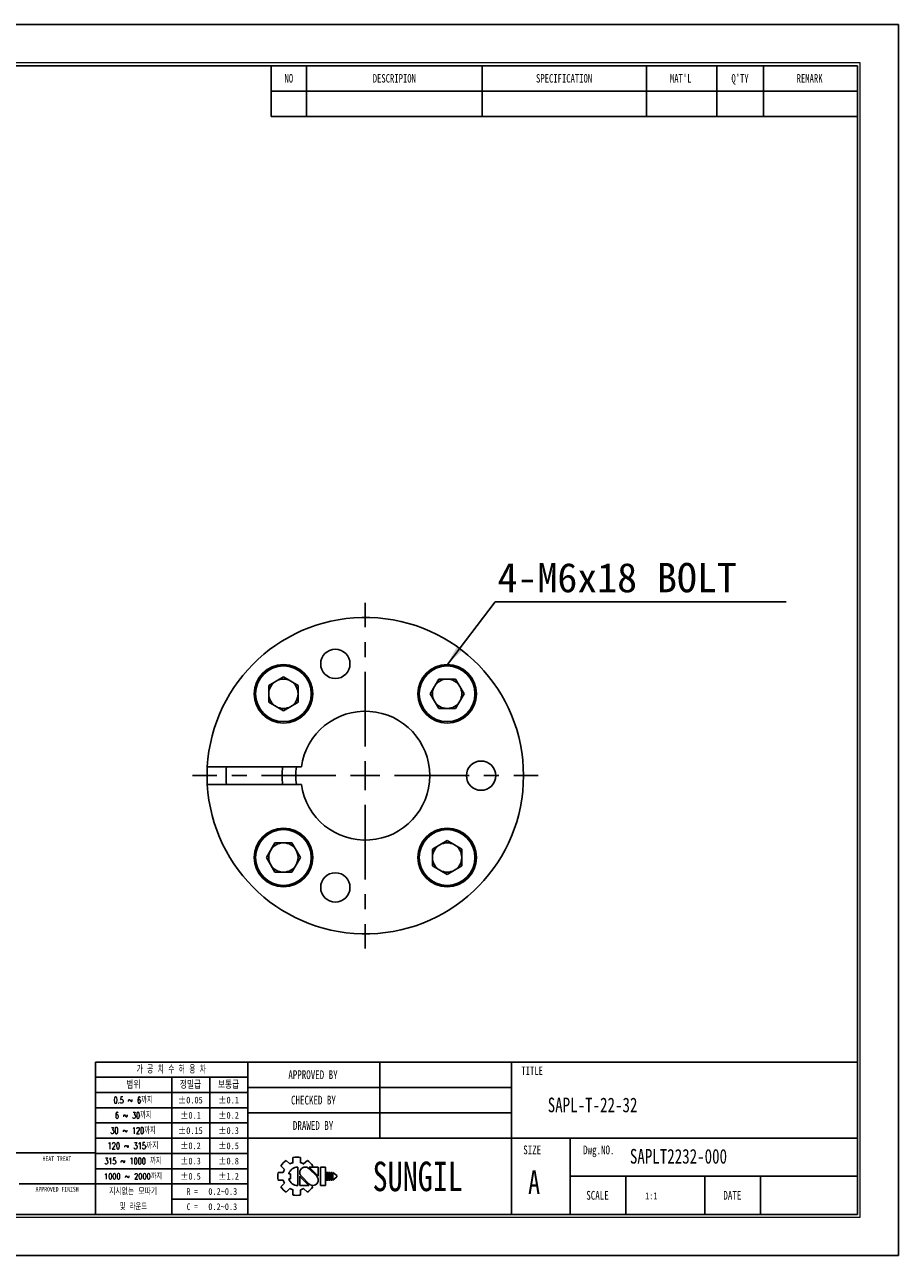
# Model space of a CAD drawing. Header units: millimetres. Extents: x 0 to 297, y 0 to 210.
# Tile 2 of 2: x 148 to 297, y 0 to 210. Entities that reach past the tile are written whole.
import ezdxf
from ezdxf.enums import TextEntityAlignment as Align

# ---------------------------------------------------------------- set-up
doc = ezdxf.new("R2010")
doc.units = ezdxf.units.MM
doc.header["$PDSIZE"] = -1
doc.linetypes.add('CENTERX2', pattern=[20.32, 12.7, -2.54, 2.54, -2.54])
doc.layers.add('문자', color=7, linetype='Continuous')
doc.layers.add('중심선', color=1, linetype='CENTERX2')
doc.layers.add('치수선', color=5, linetype='Continuous', lineweight=15)
doc.styles.add('SLDTEXTSTYLE0', font='TXT', dxfattribs={"width": 0.75})
doc.styles.add('SLDTEXTSTYLE1', font='TXT', dxfattribs={"width": 0.634615, "bigfont": 'bigfont'})
doc.styles.add('SLDTEXTSTYLE2', font='TXT', dxfattribs={"width": 0.75, "bigfont": 'bigfont'})
doc.styles.add('SLDTEXTSTYLE3', font='TXT', dxfattribs={"width": 0.694444, "bigfont": 'bigfont'})
doc.styles.add('SLDTEXTSTYLE4', font='TXT', dxfattribs={"width": 0.6875, "bigfont": 'bigfont'})
doc.styles.add('SLDTEXTSTYLE5', font='TXT', dxfattribs={"width": 0.7, "bigfont": 'bigfont'})
doc.styles.add('SLDTEXTSTYLE6', font='TXT', dxfattribs={"width": 0.692308, "bigfont": 'bigfont'})
doc.styles.add('SLDTEXTSTYLE7', font='TXT', dxfattribs={"width": 0.666667})
doc.dimstyles.new('SLDDIMSTYLE2', dxfattribs={"dimtxt": 0.18, "dimasz": 3.302, "dimexe": 0, "dimexo": 0.0625, "dimgap": 0, "dimtad": 0, "dimtih": 1, "dimtoh": 1, "dimdec": 0, "dimrnd": 1e-09, "dimzin": 0, "dimdsep": 46, "dimtxsty": 'Standard', "dimsah": 1, "dimcen": 0.09, "dimadec": 0, "dimazin": 0, "dimtfac": 3.302, "dimtdec": 0, "dimtofl": 0, "dimtmove": 0, "dimatfit": 3, "dimfxl": 1, "dimfrac": 2, "dimtolj": 1, "dimtzin": 0, "dimarcsym": 0})

# ---------------------------------------------------------------- blocks, each defined once
blk = doc.blocks.new('AAAA')
at = {"color": 250, "true_color": 0x191924}
for p, q in [((-298.87, 124.28), (-595.87, 124.28)), ((-298.87, -85.72), (-298.87, 124.28)), ((-595.87, -85.72), (-298.87, -85.72))]:
    blk.add_line(p, q, dxfattribs=at)
at = {"lineweight": 0}
for p, q in [((-305.37, 117.78), (-585.87, 117.78)), ((-305.37, -79.22), (-305.37, 117.78)), ((-585.87, -79.22), (-305.37, -79.22))]:
    blk.add_line(p, q, dxfattribs=at)
for p, q in [((-305.87, 117.28), (-585.37, 117.28)), ((-405.87, 117.28), (-405.87, 108.62)), ((-399.87, 117.28), (-399.87, 108.62)), ((-369.87, 117.28), (-369.87, 108.62)), ((-341.87, 117.28), (-341.87, 108.62)), ((-329.87, 117.28), (-329.87, 108.62)), ((-321.87, 117.28), (-321.87, 108.62)), ((-305.87, -78.72), (-305.87, 117.28)), ((-405.87, 112.95), (-305.87, 112.95)), ((-405.87, 108.62), (-305.87, 108.62)), ((-305.87, -52.72), (-435.87, -52.72)), ((-435.87, -52.72), (-435.87, -78.72)), ((-409.87, -52.72), (-409.87, -78.72)), ((-387.37, -52.72), (-387.37, -65.72)), ((-364.87, -52.72), (-364.87, -78.72)), ((-409.87, -55.32), (-435.87, -55.32)), ((-422.87, -55.32), (-422.87, -78.72)), ((-416.37, -55.32), (-416.37, -73.52)), ((-409.87, -57.92), (-435.87, -57.92)), ((-364.87, -57.05), (-409.87, -57.05)), ((-409.87, -60.52), (-435.87, -60.52)), ((-364.87, -61.38), (-409.87, -61.38)), ((-409.87, -63.12), (-435.87, -63.12)), ((-409.87, -65.72), (-435.87, -65.72)), ((-305.87, -65.72), (-409.87, -65.72)), ((-354.87, -65.72), (-354.87, -78.72)), ((-435.87, -68.22), (-533.87, -68.22)), ((-409.87, -68.32), (-435.87, -68.32)), ((-402.17, -69.02), (-402.17, -69.9)), ((-400.87, -69.02), (-400.87, -69.9)), ((-409.87, -70.92), (-435.87, -70.92)), ((-404.24, -70.42), (-403.62, -71.04)), ((-403.32, -69.5), (-402.7, -70.12)), ((-401.37, -70.64), (-401.37, -73.79)), ((-400.35, -70.12), (-399.72, -69.5)), ((-398.13, -72.22), (-399.46, -70.88)), ((-397.85, -72.19), (-399.4, -70.64)), ((-399.4, -70.64), (-397.85, -70.64)), ((-399.03, -70.64), (-398.81, -70.42)), ((-397.85, -70.64), (-397.85, -72.22)), ((-397.48, -70.64), (-397.48, -73.79)), ((-397.48, -70.64), (-396.61, -70.64)), ((-396.61, -70.64), (-396.61, -73.79)), ((-404.71, -71.57), (-403.84, -71.57)), ((-404.71, -71.57), (-403.84, -71.57)), ((-404.71, -72.86), (-403.84, -72.86)), ((-404.24, -74.01), (-403.62, -73.39)), ((-402.89, -71.78), (-402.59, -71.78)), ((-402.89, -72.65), (-402.59, -72.65)), ((-402.59, -71.78), (-402.59, -72.65)), ((-401.01, -72.22), (-401.01, -73.79)), ((-401.01, -72.24), (-399.45, -73.79)), ((-400.73, -72.22), (-399.39, -73.55)), ((-396.46, -71.57), (-396.46, -72.86)), ((-396.46, -71.57), (-396.24, -71.57)), ((-396.46, -72.86), (-396.24, -72.86)), ((-396.24, -71.57), (-396.24, -72.86)), ((-396.09, -71.57), (-396.09, -72.86)), ((-396.09, -71.57), (-395.88, -71.57)), ((-396.09, -72.86), (-395.88, -72.86)), ((-395.88, -71.57), (-395.88, -72.86)), ((-395.72, -71.57), (-395.72, -72.86)), ((-395.72, -71.57), (-395.51, -71.57)), ((-395.72, -72.86), (-395.51, -72.86)), ((-395.51, -71.57), (-395.51, -72.86)), ((-395.36, -71.57), (-395.36, -72.86)), ((-395.36, -71.57), (-394.71, -72.11)), ((-394.71, -72.32), (-395.36, -72.86)), ((-394.71, -72.11), (-394.71, -72.22)), ((-394.71, -72.11), (-394.71, -72.32)), ((-394.71, -72.22), (-394.71, -72.32)), ((-305.87, -72.22), (-354.87, -72.22)), ((-345.37, -72.22), (-345.37, -78.72)), ((-331.87, -72.22), (-331.87, -78.72)), ((-322.37, -72.22), (-322.37, -78.72)), ((-448.87, -73.52), (-435.87, -73.52)), ((-409.87, -73.52), (-435.87, -73.52)), ((-403.32, -74.93), (-402.7, -74.31)), ((-402.17, -74.53), (-402.17, -75.41)), ((-401.01, -73.79), (-399.45, -73.79)), ((-400.87, -74.53), (-400.87, -75.41)), ((-400.35, -74.31), (-399.72, -74.93)), ((-399.08, -73.74), (-398.81, -74.01)), ((-397.48, -73.79), (-396.61, -73.79)), ((-409.87, -76.12), (-422.87, -76.12)), ((-585.37, -78.72), (-305.87, -78.72))]:
    blk.add_line(p, q)
for centre, radius, start, end in [((-401.52, -72.22), 3.26, 78.4943, 101.5057), ((-401.52, -72.22), 3.26, 123.4943, 146.5057), ((-401.52, -72.22), 2.4, 150.6872, 164.3128), ((-401.37, -72.22), 1.58, 90, 164.0671), ((-401.52, -72.22), 2.4, 105.6872, 119.3128), ((-400.09, -71.56), 0.919, 43.2202, 225.8282), ((-401.52, -72.22), 2.4, 60.6872, 74.3128), ((-401.52, -72.22), 3.26, 33.4943, 56.5057), ((-401.52, -72.22), 3.26, 168.4943, 191.5057), ((-401.52, -72.22), 2.4, 195.6872, 209.3128), ((-401.37, -72.22), 1.58, 195.9329, 270), ((-398.77, -72.87), 0.919, 223.2202, 45.8282), ((-401.52, -72.22), 3.26, 213.4943, 236.5057), ((-401.52, -72.22), 2.4, 240.6872, 254.3128), ((-401.52, -72.22), 3.26, 258.4943, 281.5057), ((-401.52, -72.22), 2.4, 285.6872, 299.3128), ((-401.52, -72.22), 3.26, 303.4943, 326.5057)]:
    blk.add_arc(centre, radius, start, end)
for p in [(-387.37, -57.05), (-387.37, -61.38)]:
    blk.add_point(p)
at = {"color": 250, "true_color": 0x191924, "width": 0.75}
for tag, height, style, p in [('TITLE', 2.5, 'SLDTEXTSTYLE2', (-358.7, -62.04)), ('도번', 2.5, 'SLDTEXTSTYLE2', (-344.69, -70.81)), ('필렛', 1.15, 'SLDTEXTSTYLE0', (-416.62, -75.73)), ('SCALE', 1.2, 'SLDTEXTSTYLE0', (-342.09, -76.51)), ('DATE', 1.2, 'SLDTEXTSTYLE0', (-318.85, -76.56)), ('모따기', 1.15, 'SLDTEXTSTYLE0', (-416.62, -78.33))]:
    blk.add_attdef(tag, text='', height=height, dxfattribs=dict(at, style=style)).set_placement(p, align=Align.BOTTOM_LEFT)
at = {"layer": '문자', "attachment_point": 2}
for s, insert, char_height, style in [('NO', (-402.88, 115.84), 1.444, 'SLDTEXTSTYLE0'), ('DESCRIPION', (-384.88, 115.84), 1.444, 'SLDTEXTSTYLE0'), ('SPECIFICATION', (-355.91, 115.84), 1.444, 'SLDTEXTSTYLE0'), ("MAT'L", (-336.01, 115.84), 1.444, 'SLDTEXTSTYLE0'), ("Q'TY", (-325.89, 115.84), 1.444, 'SLDTEXTSTYLE0'), ('REMARK', (-314.02, 115.84), 1.444, 'SLDTEXTSTYLE0'), ('가 공 치 수 허 용 차', (-422.94, -53.37), 1.3, 'SLDTEXTSTYLE1'), ('APPROVED BY', (-398.76, -54.14), 1.5, 'SLDTEXTSTYLE0'), ('TITLE', (-361.36, -53.5), 1.444, 'SLDTEXTSTYLE0'), ('범위', (-429.4, -56), 1.25, 'SLDTEXTSTYLE2'), ('정밀급', (-419.66, -56), 1.25, 'SLDTEXTSTYLE2'), ('보통급', (-413.16, -56), 1.25, 'SLDTEXTSTYLE2'), ('0.5 ~ 6까지', (-429.45, -58.67), 1.1, 'SLDTEXTSTYLE3'), ('±0.05', (-419.68, -58.64), 1.15, 'SLDTEXTSTYLE0'), ('±0.1', (-413.16, -58.64), 1.15, 'SLDTEXTSTYLE0'), ('CHECKED BY', (-398.68, -58.47), 1.5, 'SLDTEXTSTYLE0'), ('6 ~ 30까지', (-429.43, -61.27), 1.1, 'SLDTEXTSTYLE4'), ('±0.1', (-419.66, -61.24), 1.15, 'SLDTEXTSTYLE0'), ('±0.2', (-413.16, -61.24), 1.15, 'SLDTEXTSTYLE0'), ('DRAWED BY', (-398.74, -62.8), 1.5, 'SLDTEXTSTYLE0'), ('30 ~ 120까지', (-429.46, -63.87), 1.1, 'SLDTEXTSTYLE5'), ('±0.15', (-419.68, -63.84), 1.15, 'SLDTEXTSTYLE0'), ('±0.3', (-413.16, -63.84), 1.15, 'SLDTEXTSTYLE0'), ('120 ~ 315까지', (-429.47, -66.47), 1.1, 'SLDTEXTSTYLE2'), ('±0.2', (-419.66, -66.44), 1.15, 'SLDTEXTSTYLE0'), ('±0.5', (-413.16, -66.44), 1.15, 'SLDTEXTSTYLE0'), ('SIZE', (-361.35, -66.97), 1.5, 'SLDTEXTSTYLE0'), ('Dwg.NO.', (-349.99, -66.97), 1.5, 'SLDTEXTSTYLE0'), ('HEAT TREAT', (-442.45, -68.82), 0.8, 'SLDTEXTSTYLE0'), ('315 ~ 1000 까지', (-429.48, -69.07), 1.1, 'SLDTEXTSTYLE6'), ('±0.3', (-419.66, -69.04), 1.15, 'SLDTEXTSTYLE0'), ('±0.8', (-413.16, -69.04), 1.15, 'SLDTEXTSTYLE0'), ('SUNGIL', (-380.89, -69.72), 5.032, 'SLDTEXTSTYLE0'), ('A', (-361.03, -71.23), 4, 'SLDTEXTSTYLE0'), ('1000 ~ 2000까지', (-429.47, -71.73), 0.99, 'SLDTEXTSTYLE2'), ('±0.5', (-419.66, -71.64), 1.15, 'SLDTEXTSTYLE0'), ('±1.2', (-413.16, -71.64), 1.15, 'SLDTEXTSTYLE0'), ('APPROVED FINISH', (-442.42, -74.02), 0.8, 'SLDTEXTSTYLE0'), ('지시없는 모따기', (-429.45, -74.27), 1.1, 'SLDTEXTSTYLE2'), ('R =', (-419.36, -74.24), 1.15, 'SLDTEXTSTYLE7'), ('SCALE', (-350.21, -74.72), 1.5, 'SLDTEXTSTYLE0'), ('DATE', (-327.2, -74.72), 1.5, 'SLDTEXTSTYLE0'), ('및 라운드', (-429.41, -76.87), 1.1, 'SLDTEXTSTYLE5'), ('C =', (-419.36, -76.84), 1.15, 'SLDTEXTSTYLE7')]:
    blk.add_mtext(s, dxfattribs=dict(at, insert=insert, char_height=char_height, style=style))
blk = doc.blocks.new('SW_NOTE_0')
at = {"layer": '문자', "color": 0}
blk.add_line((49.67, 0), (0, 0), dxfattribs=at)
at = {"layer": '문자', "color": 0, "insert": (0.4, 6.61), "char_height": 5, "attachment_point": 1}
blk.add_mtext('{\\C3;4-M6x18 BOLT}', dxfattribs=at)
blk = doc.blocks.new('SW_CENTERMARKSYMBOL_0')
at = {"layer": '중심선', "color": 0}
for p, q in [((0, 5), (0, 29.5)), ((0, 0), (0, 2.5)), ((-5, 0), (-29.5, 0)), ((0, 0), (-2.5, 0)), ((0, 0), (0, -2.5)), ((0, 0), (2.5, 0)), ((5, 0), (29.5, 0)), ((0, -5), (0, -29.5))]:
    blk.add_line(p, q, dxfattribs=at)

msp = doc.modelspace()

# ---------------------------------------------------------------- linework, layer by layer
for p, q in [((189.603, 97.323), (192.103, 98.767)), ((192.103, 98.767), (194.603, 97.323)), ((189.603, 94.437), (189.603, 97.323)), ((194.603, 97.323), (194.603, 94.437)), ((217.147, 95.88), (218.591, 98.38)), ((218.591, 98.38), (221.477, 98.38)), ((221.477, 98.38), (222.921, 95.88)), ((218.591, 93.38), (217.147, 95.88)), ((222.921, 95.88), (221.477, 93.38)), ((192.103, 92.993), (189.603, 94.437)), ((194.603, 94.437), (192.103, 92.993)), ((221.477, 93.38), (218.591, 93.38)), ((179.11, 83.415), (195.171, 83.415)), ((195.171, 80.415), (179.11, 80.415)), ((189.217, 67.949), (190.66, 70.449)), ((190.66, 70.449), (193.547, 70.449)), ((193.547, 70.449), (194.99, 67.949)), ((217.534, 69.393), (220.034, 70.836)), ((217.534, 66.506), (217.534, 69.393)), ((220.034, 70.836), (222.534, 69.393)), ((222.534, 69.393), (222.534, 66.506)), ((190.66, 65.449), (189.217, 67.949)), ((194.99, 67.949), (193.547, 65.449)), ((193.547, 65.449), (190.66, 65.449)), ((220.034, 65.062), (217.534, 66.506)), ((222.534, 66.506), (220.034, 65.062))]:
    msp.add_line(p, q)
for centre, radius in [((200.957, 100.992), 2.5), ((192.103, 95.88), 5), ((220.034, 95.88), 5), ((192.103, 95.88), 4.75), ((220.034, 95.88), 4.75), ((225.819, 81.915), 2.5), ((192.103, 67.949), 5), ((192.103, 67.949), 4.75), ((220.034, 67.949), 5), ((220.034, 67.949), 4.75), ((200.957, 62.838), 2.5)]:
    msp.add_circle(centre, radius)
for centre, radius, start, end in [((206.069, 81.915), 27, 183.18474, 176.81526), ((192.103, 95.88), 2.5, 120, 180), ((192.103, 95.88), 2.5, 60, 120), ((192.103, 95.88), 2.5, 0, 60), ((220.034, 95.88), 2.5, 150, 210), ((220.034, 95.88), 2.5, 90, 150), ((220.034, 95.88), 2.5, 30, 90), ((220.034, 95.88), 2.5, 330, 30), ((192.103, 95.88), 2.5, 180, 240), ((192.103, 95.88), 2.5, 300, 0), ((220.034, 95.88), 2.5, 210, 270), ((220.034, 95.88), 2.5, 270, 330), ((192.103, 95.88), 2.5, 240, 300), ((206.069, 81.915), 11, 187.83748, 172.16252), ((206.069, 81.915), 27, 176.81526, 183.18474), ((206.069, 81.915), 23.75, 176.37891, 183.62109), ((206.069, 81.915), 14.2, 173.93636, 186.06364), ((206.069, 81.915), 11.858, 172.73252, 187.26748), ((192.103, 67.949), 2.5, 90, 150), ((192.103, 67.949), 2.5, 30, 90), ((220.034, 67.949), 2.5, 120, 180), ((220.034, 67.949), 2.5, 60, 120), ((220.034, 67.949), 2.5, 0, 60), ((192.103, 67.949), 2.5, 150, 210), ((192.103, 67.949), 2.5, 330, 30), ((220.034, 67.949), 2.5, 180, 240), ((220.034, 67.949), 2.5, 300, 0), ((192.103, 67.949), 2.5, 210, 270), ((192.103, 67.949), 2.5, 270, 330), ((220.034, 67.949), 2.5, 240, 300)]:
    msp.add_arc(centre, radius, start, end)

# ---------------------------------------------------------------- block references
at = {"color": 7, "linetype": 'Continuous'}
ref = msp.add_blockref('AAAA', (595.902, 85.776), dxfattribs=at)
ref.add_attrib('모따기', '0.2~0.3', dxfattribs={"layer": '문자', "height": 1.15, "style": 'SLDTEXTSTYLE0', "width": 0.75}).set_placement((179.283, 7.449), align=Align.BOTTOM_LEFT)
ref.add_attrib('필렛', '0.2~0.3', dxfattribs={"layer": '문자', "height": 1.15, "style": 'SLDTEXTSTYLE0', "width": 0.75}).set_placement((179.283, 10.049), align=Align.BOTTOM_LEFT)
ref.add_attrib('TITLE', 'SAPL-T-22-32', dxfattribs={"layer": '문자', "height": 2.5, "style": 'SLDTEXTSTYLE0', "width": 0.75}).set_placement((237.199, 23.734), align=Align.BOTTOM_LEFT)
ref.add_attrib('도번', 'SAPLT2232-000', dxfattribs={"layer": '문자', "height": 2.5, "style": 'SLDTEXTSTYLE0', "width": 0.75}).set_placement((251.214, 14.971), align=Align.BOTTOM_LEFT)
ref.add_attrib('SCALE', '1:1', dxfattribs={"layer": '문자', "height": 1.2, "style": 'SLDTEXTSTYLE0', "width": 0.75}).set_placement((253.814, 9.262), align=Align.BOTTOM_LEFT)
at = {"layer": '중심선'}
msp.add_blockref('SW_CENTERMARKSYMBOL_0', (206.069, 81.915), dxfattribs=at)
at = {"layer": '치수선'}
msp.add_blockref('SW_NOTE_0', (228.238, 111.596), dxfattribs=at)

# ---------------------------------------------------------------- leaders
msp.add_leader([(220.07, 100.88), (228.238, 111.596)], dimstyle='SLDDIMSTYLE2', dxfattribs=at)

doc.saveas('drawing.dxf')
